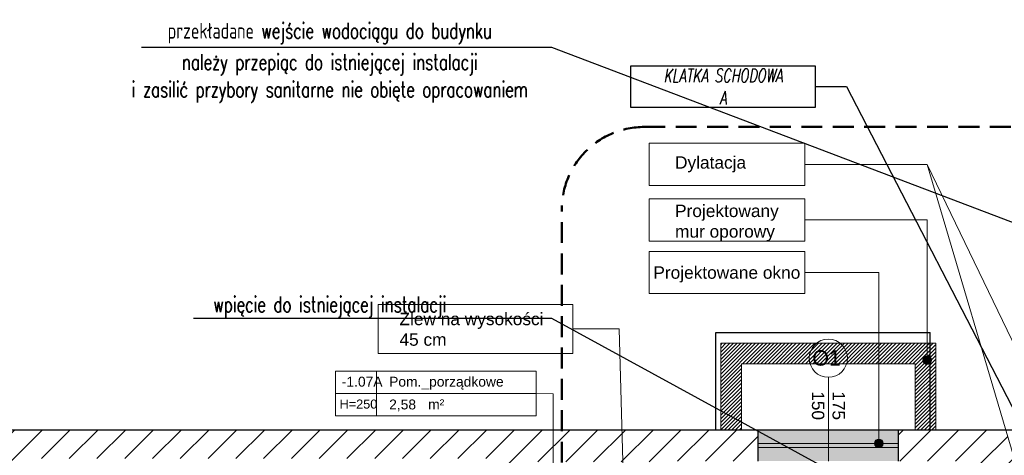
# Model space of a CAD drawing. Header units: millimetres. Extents: x 24385 to 79107, y -56478 to -23676.
# Tile 221 of 256: x 26817 to 28011, y -24462 to -23933. Entities that reach past the tile are written whole.
import ezdxf
from ezdxf.enums import TextEntityAlignment as Align

# ---------------------------------------------------------------- set-up
doc = ezdxf.new("R2010")
doc.units = ezdxf.units.MM
doc.header["$LTSCALE"] = 2
doc.linetypes.add('DASHED', pattern=[19.05, 12.7, -6.35])
for name, color, linetype, lineweight in [('0_OPIS', 7, 'Continuous', 13), ('3DPLAN_A_OKNA', 153, 'Continuous', 5), ('3DPLAN_A_TABELKA POMIESZCZEŃ', 7, 'Continuous', 0), ('A_STOL_OPIS', 55, 'Continuous', 5), ('A_TXT', 7, 'Continuous', 0), ('A_WYBURZENIA', 6, 'Continuous', 0), ('A_ZESTAWIENIE STOLARKI', 3, 'Continuous', 15), ('Opisy', 7, 'Continuous', 13)]:
    doc.layers.add(name, color=color, linetype=linetype, lineweight=lineweight)
for name, color, linetype in [('3DPLAN_A_KRESKOWANIE 1', 253, 'Continuous'), ('3DPLAN_A_OPIS', 8, 'Continuous'), ('3DPLAN_A_POMIESZCZENIE NUMER', 100, 'Continuous'), ('3DPLAN_K_NOŚNA', 7, 'Continuous'), ('3DPLAN_K_OBRYS', 243, 'Continuous'), ('_WLK_oznaczenia', 211, 'Continuous'), ('A_POMIESZCZENIE OPIS', 100, 'Continuous'), ('A_SCHODY', 6, 'Continuous')]:
    doc.layers.add(name, color=color, linetype=linetype)
doc.styles.add('ARIAL', font='arial.ttf')
doc.styles.add('GRZEJNIK', font='simplex.shx', dxfattribs={"width": 0.7})
doc.styles.add('J-ROMANS', font='ROMANS.SHX', dxfattribs={"width": 0.7, "oblique": 10})
doc.styles.add('TABEL1', font='txt')
pattern_1 = [(45, (3874.3795, 0), (-2.24506403, 2.24506403), [])]
pattern_2 = [(45, (23044.838, -26883.88), (-16.83798, 16.83798), [])]

# ---------------------------------------------------------------- blocks, each defined once
blk = doc.blocks.new('tabelka dla tp')
at = {"layer": '3DPLAN_A_TABELKA POMIESZCZEŃ'}
for p, q in [((49.7, 54), (49.7, 0)), ((0, 27), (243.1, 27))]:
    blk.add_line(p, q, dxfattribs=at)
blk.add_lwpolyline([(0, 54), (243.1, 54), (243.1, 0), (0, 0)], close=True, dxfattribs=at)
at = {"layer": '3DPLAN_A_POMIESZCZENIE NUMER', "color": 7, "style": 'ARIAL'}
blk.add_attdef('NUMER', (2.2, 35.4), '', height=12, dxfattribs=at)
at = {"layer": 'A_POMIESZCZENIE OPIS', "insert": (112.2, 19.8), "char_height": 12, "width": 36.412, "attachment_point": 1, "style": 'ARIAL'}
blk.add_mtext('{\\C7;m²}', dxfattribs=at)
at = {"layer": 'A_POMIESZCZENIE OPIS', "color": 7, "style": 'ARIAL'}
for tag, p in [('NAZWA', (51.7, 35.4)), ('POWIERZCHNIA', (51.1, 7.2))]:
    blk.add_attdef(tag, p, '', height=12, dxfattribs=at)
blk = doc.blocks.new('kondygnacja -1')
at = {"layer": '3DPLAN_A_KRESKOWANIE 1'}
h = blk.add_hatch(dxfattribs=at)
h.set_pattern_fill('ANSI31', color=256, scale=7.5, style=0)
h.set_pattern_definition(pattern_2)
h.paths.add_polyline_path([(26781.5, -24430.8), (26781.5, -25256.2), (26865.4, -25256.2), (26865.4, -25233.6), (27108.5, -25233.6), (27108.5, -25256.2), (27119.9, -25256.2), (27110.1, -25212.8), (26979.6, -25212.8), (26979.6, -25079.8), (27320.3, -25079.8), (27361.7, -25079.8), (27361.7, -25046.8), (26815.6, -25046.8), (26815.6, -24465.8), (27386.6, -24465.8), (27386.6, -24686.8), (27413.6, -24686.8), (27413.6, -24581.8), (27442.6, -24581.8), (27442.6, -24549.8), (27413.6, -24549.8), (27413.6, -24469.8), (27474.7, -24469.8), (27474.7, -24430.8), (26781.5, -24430.8)], is_closed=False)
h.paths.add_polyline_path([(27583.6, -25294.8), (27583.6, -25335.8), (27417.6, -25335.8), (27417.6, -25289.8), (27390.6, -25289.8), (27390.6, -25335.8), (27137.8, -25335.8), (27119.9, -25256.2), (27108.5, -25256.2), (27108.5, -25287.6), (26865.4, -25287.6), (26865.4, -25256.2), (26781.5, -25256.2), (26781.5, -25342.8), (26829.4, -25361.8), (27832.6, -25361.8), (27832.6, -25332.8), (27603.6, -25332.8), (27603.6, -25294.8), (27583.6, -25294.8)], is_closed=False)
h.paths.add_polyline_path([(27413.6, -24806.8), (27413.6, -24781.8), (27386.6, -24781.8), (27386.6, -24885.6), (27430.6, -24885.6), (27430.6, -24835.8), (27474.7, -24835.8), (27474.7, -24806.8)])
h.paths.add_polyline_path([(27386.6, -24885.6), (27386.6, -25046.8), (27361.7, -25046.8), (27361.7, -25079.8), (27390.6, -25079.8), (27390.6, -25174.8), (27417.6, -25174.8), (27417.6, -25079.8), (27476.6, -25079.8), (27476.6, -25061.9, -0.027881), (27475, -25050.8), (27438.6, -25050.8), (27438.6, -25033.8), (27430.6, -25033.8), (27430.6, -24885.6)])
h.paths.add_polyline_path([(27603.6, -25179.8), (27603.6, -25163.9), (27583.6, -25163.9), (27583.6, -25179.8)])
h.paths.add_polyline_path([(27603.6, -25142.2), (27583.6, -25142.2), (27583.6, -25163.9), (27603.6, -25163.9)])
h.paths.add_polyline_path([(27593.6, -24713.8), (27593.6, -24746.4), (27608.6, -24746.4), (27608.6, -24713.8)], flags=16)
h.paths.add_polyline_path([(27593.6, -25050.8), (27571.6, -25050.8), (27571.6, -25079.8), (27583.6, -25079.8), (27583.6, -25142.2), (27603.6, -25142.2), (27603.6, -25076.8), (27681.5, -25076.8), (27681.5, -25050.8), (27608.6, -25050.8), (27608.6, -24713.8), (27593.6, -24713.8), (27593.6, -24806.8), (27569.6, -24806.8), (27569.6, -24835.8), (27593.6, -24835.8)])
h.paths.add_polyline_path([(27559.8, -24818.1), (27559.8, -24794.1), (27579.8, -24794.1), (27579.8, -24818.1)])
h.paths.add_polyline_path([(27593.6, -24469.8), (27593.6, -24610.8), (27601.9, -24610.8), (27608.6, -24610.8), (27608.6, -24468.8), (27712.9, -24468.8), (27712.9, -24430.8), (27474.7, -24430.8), (27474.7, -24469.8), (27593.6, -24469.8)], is_closed=False)
h.paths.add_polyline_path([(28026.6, -24481.4, -0.865492), (28025.2, -24471.2), (28013.2, -24430.8), (27882.9, -24430.8), (27882.9, -24468.8), (27982.6, -24468.8), (27982.6, -24483.8), (27997.6, -24483.8), (27997.6, -24940.1), (28026.6, -24940.1)])
h.paths.add_polyline_path([(28054.6, -24476.8), (28069.6, -24476.8), (28069.6, -24417.8), (28074, -24417.8), (28074, -24372.8), (28050.1, -24372.8, -1), (28039.7, -24372.8), (28030.6, -24372.8), (28030.6, -24472.9, -0.363097), (28030.6, -24479.5), (28030.6, -24940.1), (28054.6, -24940.1)])
h.paths.add_polyline_path([(28096.6, -25047.8), (28069.6, -25047.8), (28069.6, -25032.8), (28054.6, -25032.8), (28054.6, -24994.1), (28030.6, -24994.1), (28030.6, -25076.8), (28096.6, -25076.8)])
h.paths.add_polyline_path([(27982.6, -25035.8), (27982.6, -25050.8), (27949.6, -25050.8), (27949.6, -25076.8), (28026.6, -25076.8), (28026.6, -24994.1), (27997.6, -24994.1), (27997.6, -25035.8)])
h.paths.add_polyline_path([(26999.6, -25327.1), (27025.1, -25327.1), (27025.1, -25347.1), (26999.6, -25347.1)], flags=16)
h = blk.add_hatch(dxfattribs=at)
h.set_pattern_fill('ANSI31', color=256, scale=7.5, style=0)
h.set_pattern_definition(pattern_2)
h.paths.add_polyline_path([(31677.5, -24430.8), (30214.9, -24430.8), (30214.9, -24470.8), (30429.6, -24470.8), (30429.6, -24477.8), (30447.6, -24477.8), (30447.6, -24818.8), (30476.6, -24818.8), (30476.6, -24470.8), (31012.6, -24470.8), (31012.6, -24478.8), (31079.6, -24478.8), (31079.6, -24470.8), (31638.6, -24470.8), (31638.6, -25036.8), (31079.6, -25036.8), (31079.6, -25028.8), (31012.6, -25028.8), (31012.6, -25036.8), (30611.4, -25036.8), (30611.4, -25072.8), (31023.6, -25072.8), (31034.6, -25082.8), (31034.6, -25330.8), (31023.6, -25340.8), (30831.4, -25340.8, -0.038531), (30832.6, -25356.2), (30832.6, -25371.8), (31079.6, -25371.8), (31079.6, -25072.8), (31638.6, -25072.8), (31638.6, -25943.8), (30832.6, -25943.8), (30832.6, -26009.8), (31677.5, -26009.8)])
h.paths.add_polyline_path([(30682.6, -26009.8), (30832.6, -26009.8), (30832.6, -25943.8), (30760.6, -25943.8), (30760.6, -25454.7), (30735.6, -25464.6), (30735.6, -25943.8), (30682.6, -25943.8)])
h.paths.add_polyline_path([(30679.6, -25371.8), (30735.6, -25371.8), (30735.6, -25464.6), (30760.6, -25454.7), (30760.6, -25371.8), (30832.6, -25371.8), (30832.6, -25356.2, 0.038531), (30831.4, -25340.8), (30679.6, -25340.8)])
h.paths.add_polyline_path([(30355.8, -25371.8), (30425.6, -25371.8), (30425.6, -25379.8), (30463.6, -25379.8), (30463.6, -25424.7), (30471.6, -25424.7), (30471.6, -25395.8), (30533.6, -25395.8), (30533.6, -25371.8), (30576.6, -25371.8), (30576.6, -25341.8), (30472.6, -25341.8), (30472.6, -25326.8), (30427.6, -25326.8), (30427.6, -25341.8), (30355.8, -25341.8)])
h.paths.add_polyline_path([(30456.6, -25936.8), (30425.6, -25936.8), (30425.6, -25945.8), (30380.6, -25945.8), (30380.6, -26009.8), (30512.6, -26009.8), (30512.6, -25943.8), (30466.6, -25943.8), (30466.6, -25712.8), (30456.6, -25712.8)])
h.paths.add_polyline_path([(28888.6, -25941.8), (28888.6, -26009.8), (29013.6, -26009.8), (29013.6, -25941.8)])
h.paths.add_polyline_path([(28591.2, -26009.8), (28591.2, -25944.8), (28547.6, -25944.8), (28547.6, -26009.8)])
h.paths.add_polyline_path([(28624.6, -25870.5), (28654.8, -25870.5), (28654.8, -25924.5), (28624.6, -25924.5), (28624.6, -25944.8), (28591.2, -25944.8), (28591.2, -26009.8), (28713.6, -26009.8), (28713.6, -25941.8), (28672.6, -25941.8), (28672.6, -25932.8), (28657.6, -25932.8), (28657.6, -25716.8), (28624.6, -25716.8)])
h.paths.add_polyline_path([(28372.6, -25944.8), (28328.6, -25944.8), (28328.6, -25907.8), (28282.6, -25907.8), (28282.6, -25944.8), (28248.6, -25944.8), (28248.6, -26009.8), (28372.6, -26009.8)])
h.paths.add_polyline_path([(28092.6, -25563.8), (28054.6, -25563.8), (28054.6, -25383.8), (28067.6, -25383.8), (28067.6, -25375.8), (28340.6, -25375.8), (28340.6, -25341.8), (28070.6, -25341.8), (28070.6, -25332.8), (28030.6, -25332.8), (28030.6, -25395.6), (28048.7, -25395.6), (28048.7, -25449.6), (28030.6, -25449.6), (28030.6, -26009.8), (28073.6, -26009.8), (28073.6, -25944.8), (28054.6, -25944.8), (28054.6, -25668.8), (28092.6, -25668.8)])
h.paths.add_polyline_path([(27949.6, -25495.7), (27949.6, -25507.7), (27983.3, -25507.7), (27983.3, -25521.7), (27949.6, -25521.7), (27949.6, -25531.8), (27999.6, -25531.8), (27999.6, -25934.8), (27982.6, -25934.8), (27982.6, -25942.8), (27947.6, -25942.8), (27947.6, -26009.8), (28026.6, -26009.8), (28026.6, -25449.6), (27999.6, -25449.6), (27999.6, -25463.8), (27949.6, -25463.8), (27949.6, -25481.7), (27983.3, -25481.7), (27983.3, -25495.7)])
h.paths.add_polyline_path([(27982.6, -25361.8), (27952.6, -25361.8), (27952.6, -25332.8), (28026.6, -25332.8), (28026.6, -25395.6), (27999.6, -25395.6), (27999.6, -25377.8), (27982.6, -25377.8)])
h.paths.add_polyline_path([(26818.6, -25892.8), (26781.5, -25892.8), (26781.5, -26009.8), (26894.5, -26009.8), (26894.5, -25942.8), (26830.6, -25942.8), (26830.6, -25930.8), (26818.6, -25930.8)])
h.paths.add_polyline_path([(26894.5, -26009.8), (27115.9, -26009.8), (27115.9, -25942.8), (26894.5, -25942.8)])
h.paths.add_polyline_path([(27115.9, -25942.8), (27115.9, -26009.8), (27466.6, -26009.8), (27466.6, -25942.8), (27427.6, -25942.8), (27427.6, -25933.8), (27384.6, -25933.8), (27384.6, -25942.8)])
h.paths.add_polyline_path([(27641.6, -25942.8), (27641.6, -26009.8), (27802.6, -26009.8), (27802.6, -25942.8)])
h.paths.add_polyline_path([(30621.1, -25040.5), (30688.4, -25040.5), (30688.4, -25072.9), (30621.1, -25072.9)], flags=24)
at = {"layer": '3DPLAN_A_OPIS', "lineweight": 0, "transparency": 33554687}
h = blk.add_hatch(dxfattribs=at)
h.set_pattern_fill('ANSI31', color=1, angle=180)
h.set_pattern_definition(pattern_1)
h.paths.add_polyline_path([(27692.5, -24350.8), (27692.5, -24430.8), (27667.5, -24430.8), (27667.5, -24325.8), (27833.8, -24325.8), (27833.8, -24350.8), (27692.5, -24350.8)], is_closed=False)
h = blk.add_hatch(dxfattribs=at)
h.set_pattern_fill('ANSI31', color=1)
h.set_pattern_definition(pattern_1)
h.paths.add_polyline_path([(27903.3, -24350.8), (27903.3, -24430.8), (27928.3, -24430.8), (27928.3, -24325.8), (27833.8, -24325.8), (27833.8, -24350.8), (27903.3, -24350.8)], is_closed=False)
at = {"layer": 'A_WYBURZENIA', "transparency": 33554687}
h = blk.add_hatch(dxfattribs=at)
h.set_pattern_fill('DOTS', color=256)
h.set_pattern_definition([(0, (9800.6029, -5192.851), (0.79375, 1.5875), [0, -1.5875])])
h.paths.add_polyline_path([(27859.2, -24442.1, -0.414214), (27864.4, -24447.3), (27882.9, -24447.3), (27882.9, -24430.8), (27859.2, -24430.8), (27859.2, -24442.1)], is_closed=False)
h.paths.add_polyline_path([(27864.4, -24447.3, -0.336626), (27860.6, -24452.3), (27882.9, -24452.3), (27882.9, -24447.3), (27864.4, -24447.3)], is_closed=False)
h.paths.add_polyline_path([(27857.9, -24452.3), (27712.9, -24452.3), (27712.9, -24468.8), (27882.9, -24468.8), (27882.9, -24452.3), (27860.6, -24452.3, -0.136819), (27857.9, -24452.3)], is_closed=False)
h.paths.add_polyline_path([(27712.9, -24452.3), (27857.9, -24452.3, -0.336626), (27854.1, -24447.3), (27712.9, -24447.3), (27712.9, -24452.3)], is_closed=False)
h.paths.add_polyline_path([(27712.9, -24447.3), (27854.1, -24447.3, -0.414214), (27859.2, -24442.1), (27859.2, -24430.8), (27712.9, -24430.8), (27712.9, -24447.3)], is_closed=False)
at = {"layer": 'Opisy', "ltscale": 0.5, "transparency": 33554687}
h = blk.add_hatch(color=256, dxfattribs=at)
h.dxf.hatch_style = 1
h.paths.add_polyline_path([(27916.2, -24351.1), (27916.2, -24341.2, 0.73336)])
h.paths.add_polyline_path([(27916.2, -24341.2), (27916.2, -24351.1, 0.076465), (27917.7, -24351.3, 1.165591)])
h = blk.add_hatch(color=256, dxfattribs=at)
h.dxf.hatch_style = 1
h.paths.add_polyline_path([(27857.7, -24452.3), (27857.7, -24442.4, 0.73336)])
h.paths.add_polyline_path([(27857.7, -24442.4), (27857.7, -24452.3, 0.076465), (27859.2, -24452.5, 1.165591)])
at = {"layer": '3DPLAN_A_OKNA'}
for p, q in [((27712.9, -24447.3), (27882.9, -24447.3)), ((27712.9, -24452.3), (27882.9, -24452.3))]:
    blk.add_line(p, q, dxfattribs=at)
at = {"layer": '3DPLAN_A_OPIS', "color": 1, "lineweight": 0, "transparency": 33554687}
for points in [[(27833.8, -24350.8), (27692.5, -24350.8), (27692.5, -24430.8), (27667.5, -24430.8), (27667.5, -24325.8), (27833.8, -24325.8)], [(27833.8, -24350.8), (27903.3, -24350.8), (27903.3, -24430.8), (27928.3, -24430.8), (27928.3, -24325.8), (27833.8, -24325.8)]]:
    blk.add_lwpolyline(points, dxfattribs=at)
at = {"layer": '3DPLAN_A_TABELKA POMIESZCZEŃ', "ltscale": 0.5}
for p, q in [((27443.5, -24386.7), (27464.3, -24387)), ((27464.3, -24387), (27464.3, -24543.5))]:
    blk.add_line(p, q, dxfattribs=at)
at = {"layer": '3DPLAN_K_NOŚNA'}
for p, q in [((27712.9, -24468.8), (27712.9, -24430.8)), ((27882.9, -24468.8), (27882.9, -24430.8))]:
    blk.add_line(p, q, dxfattribs=at)
at = {"layer": '3DPLAN_K_OBRYS'}
for p, q in [((26781.5, -24430.8), (27661.5, -24430.8)), ((27661.5, -24430.8), (27712.9, -24430.8)), ((27712.9, -24430.8), (28027.5, -24430.8))]:
    blk.add_line(p, q, dxfattribs=at)
at = {"layer": 'A_SCHODY'}
for p, q in [((27661.5, -24430.8), (27661.5, -24312.8)), ((27661.5, -24312.8), (27921.5, -24312.8)), ((27921.5, -24430.8), (27921.5, -24312.8))]:
    blk.add_line(p, q, dxfattribs=at)
at = {"layer": 'A_STOL_OPIS'}
blk.add_line((27797.9, -24367.1), (27797.9, -24468.8), dxfattribs=at)
at = {"layer": 'A_TXT', "color": 1, "lineweight": 30}
for p, q in [((27781.9, -24014.1), (27820, -24014.1)), ((27820, -24014.1), (28093.5, -24544.3))]:
    blk.add_line(p, q, dxfattribs=at)
blk.add_lwpolyline([(27558.3, -23988.7), (27781.9, -23988.7), (27781.9, -24039.5), (27558.3, -24039.5)], close=True, dxfattribs=at)
at = {"layer": 'A_ZESTAWIENIE STOLARKI', "ltscale": 0.25}
blk.add_circle((27797.9, -24343.9), 23.2, dxfattribs=at)
at = {"layer": 'Opisy', "ltscale": 0.5}
for p, q in [((27917.7, -24108.5), (27769.2, -24108.5)), ((28026.6, -24476.2), (27917.7, -24108.5)), ((28044.9, -24372.8), (27917.7, -24108.5)), ((27917.7, -24176), (27769.2, -24176)), ((27917.7, -24346.2), (27917.7, -24176)), ((27859.2, -24239.8), (27769.2, -24239.8)), ((27859.2, -24447.3), (27859.2, -24239.8)), ((27487.9, -24308.4), (27544.4, -24308.4)), ((27544.4, -24308.4), (27549, -24483.8))]:
    blk.add_line(p, q, dxfattribs=at)
at = {"layer": 'Opisy', "color": 1, "linetype": 'DASHED', "lineweight": 50}
blk.add_lwpolyline([(27574.7, -24063.1), (28178.2, -24063.1, -0.414214), (28278.2, -24163.1), (28278.2, -25042.2, -0.414214), (28178.2, -25142.2), (27574.7, -25142.2, -0.414214), (27474.7, -25042.2), (27474.7, -24163.1, -0.414214)], format="xyb", close=True, dxfattribs=at)
at = {"layer": 'Opisy', "ltscale": 0.5}
for points in [[(27580.7, -24134), (27769.2, -24134), (27769.2, -24082.9), (27580.7, -24082.9)], [(27580.7, -24201.6), (27769.2, -24201.6), (27769.2, -24150.5), (27580.7, -24150.5)], [(27580.7, -24265.3), (27769.2, -24265.3), (27769.2, -24214.3), (27580.7, -24214.3)], [(27580.7, -24265.3), (27769.2, -24265.3), (27769.2, -24214.3), (27580.7, -24214.3)], [(27251.8, -24338.2), (27487.9, -24338.2), (27487.9, -24278.6), (27251.8, -24278.6)]]:
    blk.add_lwpolyline(points, close=True, dxfattribs=at)
for centre in [(27917.7, -24346.2), (27859.2, -24447.3)]:
    blk.add_circle(centre, 5.19, dxfattribs=at)
at = {"layer": '3DPLAN_A_OPIS', "color": 1, "lineweight": 30}
ref = blk.add_blockref('tabelka dla tp', (27200.4, -24413.7), dxfattribs=at)
ref.add_attrib('NUMER', '-1.07A', (27207.9, -24378.4), dxfattribs={"layer": '3DPLAN_A_POMIESZCZENIE NUMER', "color": 7, "height": 12, "style": 'ARIAL'})
ref.add_attrib('NAZWA', 'Pom._porządkowe', (27265.3, -24378.4), dxfattribs={"layer": 'A_POMIESZCZENIE OPIS', "color": 7, "height": 12, "style": 'ARIAL'})
ref.add_attrib('POWIERZCHNIA', '2,58', (27265.3, -24406.1), dxfattribs={"layer": 'A_POMIESZCZENIE OPIS', "color": 7, "height": 12, "style": 'ARIAL'})
at = {"layer": '3DPLAN_A_OPIS', "color": 1, "lineweight": 30, "style": 'ARIAL'}
for tag, p in [('PRZESUNIĘCIE_WEJŚCIA', (27655.2, -24535.3)), ('WYŁĄCZONE', (27007.2, -24724)), ('Z_OPRACOWANIA', (26996.8, -24746.4)), ('WYŁĄCZONE', (30803.1, -24760.9)), ('Z_OPRACOWANIA', (30792.7, -24783.3)), ('WYŁĄCZONE', (28894.9, -24826.6)), ('Z_OPRACOWANIA', (28884.6, -24849)), ('POWIĘKSZENIE_WEJŚCIA', (28313.7, -25144.4)), ('POWIĘKSZENIE_WEJŚCIA', (29600.6, -25191.4)), ('POWIĘKSZENIE_WEJŚCIA', (28011.4, -25235.4)), ('WYŁĄCZONE', (29754.4, -25678.2)), ('Z_OPRACOWANIA', (29744.1, -25700.6)), ('WYJŚCIE_EWAKUACYJNE', (27763.8, -26106.1))]:
    blk.add_attdef(tag, p, '', height=12, dxfattribs=at)
at = {"layer": '3DPLAN_A_OPIS', "color": 0, "lineweight": 30, "style": 'ARIAL'}
for tag, p in [('UGUL_1', (29350.3, -24586)), ('UGUL_2', (29622.9, -24586)), ('UGUL_3', (29833.2, -24586))]:
    blk.add_attdef(tag, p, '', height=12, dxfattribs=at)
at = {"layer": '3DPLAN_A_TABELKA POMIESZCZEŃ', "color": 7, "ltscale": 0.5, "insert": (27205.2, -24394.1), "char_height": 11, "width": 59.207, "attachment_point": 1, "style": 'ARIAL'}
blk.add_mtext('H=250', dxfattribs=at)
at = {"layer": '3DPLAN_A_TABELKA POMIESZCZEŃ', "ltscale": 0.5, "style": 'ARIAL'}
for tag, p in [('KURTYNA', (27861.9, -26064.8)), ('POWIETRZNA', (27861.9, -26084.6))]:
    blk.add_attdef(tag, p, '', height=12, dxfattribs=at)
at = {"layer": 'A_STOL_OPIS', "ltscale": 0.2, "insert": (27797.9, -24401.5), "char_height": 15, "attachment_point": 5, "rotation": 270, "style": 'TABEL1'}
blk.add_mtext_dynamic_manual_height_columns('\\pxqc;{\\fArial|b0|i0|c238|p34;175\\P150}', width=72.901, gutter_width=100, heights=[0], dxfattribs=at)
at = {"layer": 'A_TXT', "color": 1, "lineweight": 30, "insert": (27670.1, -24014.1), "char_height": 16.2, "width": 223.581, "attachment_point": 5, "style": 'J-ROMANS'}
blk.add_mtext('KLATKA SCHODOWA\\PA', dxfattribs=at)
at = {"layer": 'A_ZESTAWIENIE STOLARKI', "ltscale": 0.2, "insert": (27813.1, -24353.2), "char_height": 18.59, "attachment_point": 9, "style": 'TABEL1'}
blk.add_mtext_dynamic_manual_height_columns('{\\fArial|b0|i0|c238|p34;O1}', width=72.901, gutter_width=100, heights=[0], dxfattribs=at)
at = {"layer": 'Opisy', "ltscale": 0.5, "char_height": 15, "width": 685.999, "attachment_point": 1, "style": 'ARIAL'}
for s, insert in [('Dylatacja', (27612, -24098.7)), ('Projektowany\\Pmur oporowy', (27612, -24157.5)), ('Projektowane okno', (27585.7, -24232.4)), ('Zlew na wysokości\\P45 cm', (27277.8, -24288.8))]:
    blk.add_mtext(s, dxfattribs=dict(at, insert=insert))

msp = doc.modelspace()

# ---------------------------------------------------------------- linework, layer by layer
at = {"layer": '_WLK_oznaczenia'}
for points in [[(26965, -23966.1), (27462.2, -23966.1), (28755.3, -24457.9)], [(27028, -24295.3), (27462.2, -24295.3), (28778.4, -25016)]]:
    msp.add_lwpolyline(points, dxfattribs=at)

# ---------------------------------------------------------------- block references
at = {"layer": '0_OPIS'}
msp.add_blockref('kondygnacja -1', (0, 0), dxfattribs=at)

# ---------------------------------------------------------------- texts
at = {"layer": '_WLK_oznaczenia', "style": 'GRZEJNIK', "width": 0.7}
for s, p in [('przekładane wejście wodociągu do budynku', (27193.4, -23955.8)), ('należy przepiąc do istniejącej instalacji', (27193.4, -23993.8)), ('i zasilić przybory sanitarne nie obięte opracowaniem', (27193.4, -24027.1)), ('wpięcie do istniejącej instalacji', (27193.4, -24288.2))]:
    msp.add_text(s, height=19.134, dxfattribs=at).set_placement(p, align=Align.CENTER)

doc.saveas('drawing.dxf')
